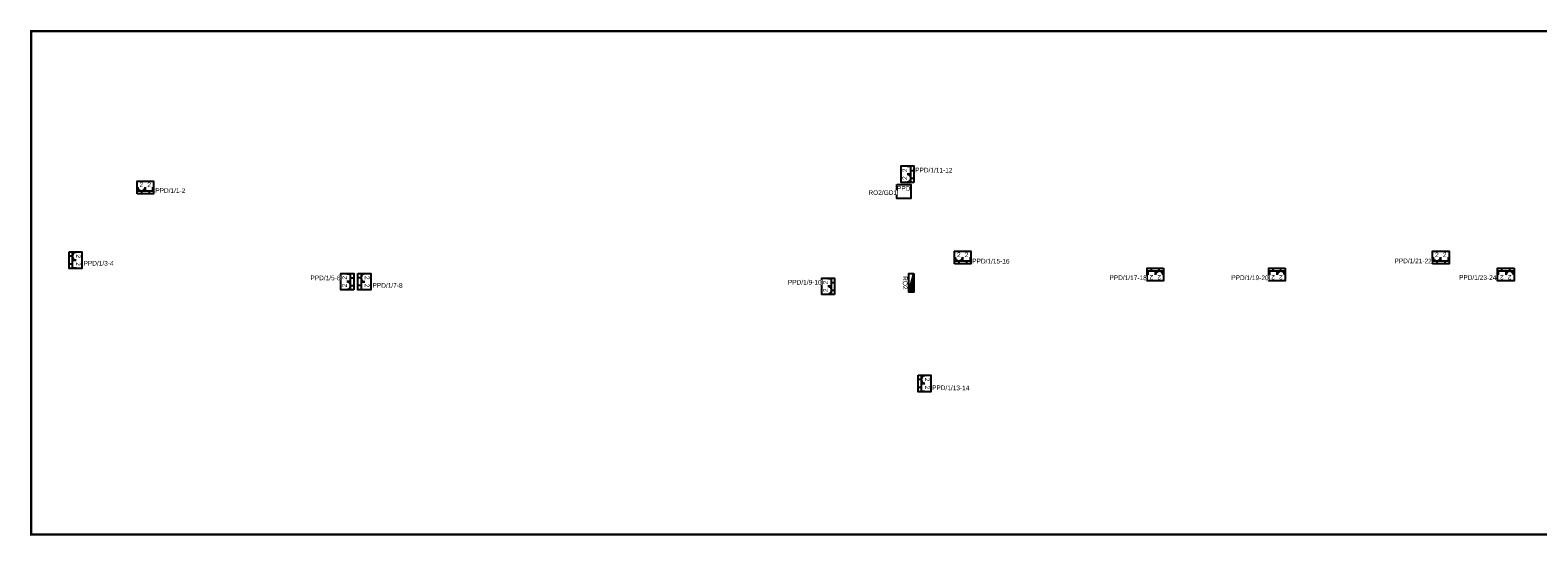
# Model space of a CAD drawing. Header units: millimetres. Extents: x 41440 to 68037, y 19518 to 23361.
# Tile 2 of 5: x 54823 to 61282, y 21155 to 23320. Entities that reach past the tile are written whole.
import ezdxf
from ezdxf.enums import TextEntityAlignment as Align

# ---------------------------------------------------------------- set-up
doc = ezdxf.new("R2010")
doc.units = ezdxf.units.MM
doc.header["$MEASUREMENT"] = 0
doc.linetypes.add('DASHED', pattern=[0.75, 0.5, -0.25])
for name, color, linetype in [('! PT ADRES - Gniazda LAN', 3, 'Continuous'), ('! PT Rozdzielnice', 5, 'Continuous'), ('! PT SRS', 1, 'Continuous'), ('! PTAdres - Instalacja gniazd DATA', 1, 'Continuous'), ('!PT Technologia numery', 6, 'Continuous'), ('_HSA_ZAKRES_OPRACOWANIA', 213, 'Continuous')]:
    doc.layers.add(name, color=color, linetype=linetype)
doc.styles.add('ARIAL', font='arial.ttf')

# ---------------------------------------------------------------- blocks, each defined once
blk = doc.blocks.new('A$7E8A6132161C0')
at = {"color": 5}
for points in [[(-16.1, 13.4), (16.1, 13.4)], [(0, 13.4), (0, 0)]]:
    blk.add_lwpolyline(points, dxfattribs=at)
blk.add_arc((0, 29.4), 16.1, 179.99997, 359.99997, dxfattribs=at)
at = {"color": 5, "flags": 8}
blk.add_attdef('LICZBA_230V', text='', height=20, dxfattribs=at).set_placement((0, 23.5), align=Align.BOTTOM_CENTER)
blk = doc.blocks.new('G$C3BBB513C')
at = {"color": 5}
blk.add_lwpolyline([(-51.9, 0), (-51.9, 54.6), (18.7, 54.6), (18.7, 0), (-51.9, 0)], dxfattribs=at)
at = {"color": 3}
for points in [[(-16.1, 13.4), (-16.1, 29.4)], [(-16.1, 13.4), (16.1, 13.4)], [(0, 13.4), (0, 0)], [(16.1, 13.4), (16.1, 29.4)]]:
    blk.add_lwpolyline(points, dxfattribs=at)
at = {"layer": '!PT Technologia numery'}
ref = blk.add_blockref('A$7E8A6132161C0', (-33.5, 0), dxfattribs=at)
ref.add_attrib('LICZBA_230V', '2', dxfattribs={"layer": '0', "color": 5, "height": 20, "style": 'ARIAL', "flags": 8}).set_placement((-33.4, 23.5), align=Align.BOTTOM_CENTER)
at = {"color": 3, "flags": 8}
blk.add_attdef('LICZBA_RJ', text='', height=20, dxfattribs=at).set_placement((0, 23.5), align=Align.BOTTOM_CENTER)
blk = doc.blocks.new('Punkt dystrybucji sygnałów teletechnicznych')
at = {"color": 3}
blk.add_lwpolyline([(-30, 60), (30, 60), (30, 0), (-30, 0)], close=True, dxfattribs=at)
blk.add_attdef('NR_SZAFY', text='', height=20, dxfattribs=at).set_placement((0, 5), align=Align.CENTER)
blk.add_attdef('NAZWA_SZAFY', (-30, 33), '', height=20, dxfattribs=at)
blk = doc.blocks.new('Rozdzielnica m')
blk.add_hatch(color=256).paths.add_polyline_path([(40, 21.2), (-40, 21.2), (40, 0)])
blk.add_lwpolyline([(40, 0), (-40, 21.2)])
blk.add_lwpolyline([(-40, 21.2), (40, 21.2), (40, 0), (-40, 0)], close=True)
at = {"color": 7}
blk.add_attdef('NAZWA', (10.4, 31.2), '', height=20, dxfattribs=at)

msp = doc.modelspace()

# ---------------------------------------------------------------- linework, layer by layer
at = {"layer": '_HSA_ZAKRES_OPRACOWANIA', "color": 4, "linetype": 'DASHED', "ltscale": 60, "const_width": 10}
msp.add_lwpolyline([(67102, 21715.6), (67102, 23315.3), (54828.5, 23315.3), (54828.5, 21159.8), (65059.7, 21159.8)], dxfattribs=at)

# ---------------------------------------------------------------- block references
at = {"layer": '! PT Rozdzielnice'}
ref = msp.add_blockref('Rozdzielnica m', (58588, 22238.4), dxfattribs=dict(at, rotation=270))
ref.add_attrib('NAZWA', 'RO2', dxfattribs={"layer": '0', "color": 7, "height": 20, "rotation": 270, "style": 'ARIAL'}).set_placement((58561.8, 22238.3), align=Align.CENTER)
at = {"layer": '! PT SRS'}
ref = msp.add_blockref('Punkt dystrybucji sygnałów teletechnicznych', (58566.5, 22599.7), dxfattribs=at)
ref.add_attrib('NAZWA_SZAFY', 'PPD', (58536.6, 22632.7), dxfattribs={"layer": '0', "color": 3, "height": 20, "style": 'ARIAL'})
ref = msp.add_blockref('G$C3BBB513C', (58609.3, 22720), dxfattribs=dict(rotation=90))
ref.add_attrib('LICZBA_RJ', '2', dxfattribs={"color": 3, "height": 20, "rotation": 90, "style": 'ARIAL', "flags": 8}).set_placement((58585.8, 22720), align=Align.BOTTOM_CENTER)
ref = msp.add_blockref('G$C3BBB513C', (55333.5, 22619.1), dxfattribs=dict(rotation=359.9999999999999))
ref.add_attrib('LICZBA_RJ', '2', dxfattribs={"color": 3, "height": 20, "style": 'ARIAL', "flags": 8}).set_placement((55333.4, 22642.6), align=Align.BOTTOM_CENTER)
ref = msp.add_blockref('G$C3BBB513C', (54990.7, 22318.9), dxfattribs=dict(rotation=269.9999999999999))
ref.add_attrib('LICZBA_RJ', '2', dxfattribs={"color": 3, "height": 20, "rotation": 270, "style": 'ARIAL', "flags": 8}).set_placement((55014.2, 22318.9), align=Align.BOTTOM_CENTER)
ref = msp.add_blockref('G$C3BBB513C', (58835, 22319.2))
ref.add_attrib('LICZBA_RJ', '2', dxfattribs={"color": 3, "height": 20, "style": 'ARIAL', "flags": 8}).set_placement((58834.9, 22342.8), align=Align.BOTTOM_CENTER)
ref = msp.add_blockref('G$C3BBB513C', (60883.1, 22319.2))
ref.add_attrib('LICZBA_RJ', '2', dxfattribs={"color": 3, "height": 20, "style": 'ARIAL', "flags": 8}).set_placement((60883.1, 22342.8), align=Align.BOTTOM_CENTER)
ref = msp.add_blockref('G$C3BBB513C', (59626.7, 22301.2), dxfattribs=dict(rotation=180))
ref.add_attrib('LICZBA_RJ', '2', dxfattribs={"color": 3, "height": 20, "rotation": 180, "style": 'ARIAL', "flags": 8}).set_placement((59626.7, 22277.7), align=Align.BOTTOM_CENTER)
ref = msp.add_blockref('G$C3BBB513C', (60147.9, 22301.2), dxfattribs=dict(rotation=180))
ref.add_attrib('LICZBA_RJ', '2', dxfattribs={"color": 3, "height": 20, "rotation": 180, "style": 'ARIAL', "flags": 8}).set_placement((60148, 22277.7), align=Align.BOTTOM_CENTER)
ref = msp.add_blockref('G$C3BBB513C', (61128.1, 22301.2), dxfattribs=dict(rotation=180))
ref.add_attrib('LICZBA_RJ', '2', dxfattribs={"color": 3, "height": 20, "rotation": 180, "style": 'ARIAL', "flags": 8}).set_placement((61128.1, 22277.7), align=Align.BOTTOM_CENTER)
ref = msp.add_blockref('G$C3BBB513C', (56209.6, 22259.9), dxfattribs=dict(rotation=89.99999999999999))
ref.add_attrib('LICZBA_RJ', '2', dxfattribs={"color": 3, "height": 20, "rotation": 90, "style": 'ARIAL', "flags": 8}).set_placement((56186.1, 22259.9), align=Align.BOTTOM_CENTER)
ref = msp.add_blockref('G$C3BBB513C', (56227.6, 22226.5), dxfattribs=dict(rotation=270))
ref.add_attrib('LICZBA_RJ', '2', dxfattribs={"color": 3, "height": 20, "rotation": 270, "style": 'ARIAL', "flags": 8}).set_placement((56251.1, 22226.6), align=Align.BOTTOM_CENTER)
ref = msp.add_blockref('G$C3BBB513C', (58269.6, 22239.8), dxfattribs=dict(rotation=89.99997131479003))
ref.add_attrib('LICZBA_RJ', '2', dxfattribs={"color": 3, "height": 20, "rotation": 89.99997, "style": 'ARIAL', "flags": 8}).set_placement((58246.1, 22239.7), align=Align.BOTTOM_CENTER)
ref = msp.add_blockref('G$C3BBB513C', (58627.3, 21790.5), dxfattribs=dict(rotation=270))
ref.add_attrib('LICZBA_RJ', '2', dxfattribs={"color": 3, "height": 20, "rotation": 270, "style": 'ARIAL', "flags": 8}).set_placement((58650.9, 21790.5), align=Align.BOTTOM_CENTER)

# ---------------------------------------------------------------- next in the draw order: texts
at = {"layer": '! PT ADRES - Gniazda LAN', "char_height": 20, "attachment_point": 1, "rotation": 359.67843, "style": 'ARIAL', "bg_fill": 3, "box_fill_scale": 1, "bg_fill_color": 256, "bg_fill_true_color": 13158600, "bg_fill_transparency": 0}
for s, insert in [('PPD/1/11-12', (58614.6, 22731.3, -9895.2)), ('PPD/1/1-2', (55359.4, 22643.8, -9895.2)), ('PPD/1/3-4', (55052.2, 22332.3, -9895.2)), ('PPD/1/15-16', (58859, 22341.6, -9895.2)), ('PPD/1/21-22', (60667.8, 22342.4, -9895.2)), ('PPD/1/5-6', (56024, 22269.7, -9895.2)), ('PPD/1/7-8', (56290.1, 22237.4, -9895.2)), ('PPD/1/9-10', (58069.6, 22251.1, -9895.2)), ('PPD/1/17-18', (59447, 22270.5, -9895.2)), ('PPD/1/19-20', (59968.8, 22270.5, -9895.2)), ('PPD/1/23-24', (60944.5, 22271.3, -9895.2)), ('PPD/1/13-14', (58687, 21799, -9895.2))]:
    msp.add_mtext(s, dxfattribs=dict(at, insert=insert))
at = {"layer": '! PTAdres - Instalacja gniazd DATA', "insert": (58414.5, 22634.6, -11578.5), "char_height": 20, "attachment_point": 1, "style": 'ARIAL', "bg_fill": 3, "box_fill_scale": 1, "bg_fill_color": 256, "bg_fill_true_color": 13158600, "bg_fill_transparency": 0}
msp.add_mtext('RO2/GD1', dxfattribs=at)

doc.saveas('drawing.dxf')
